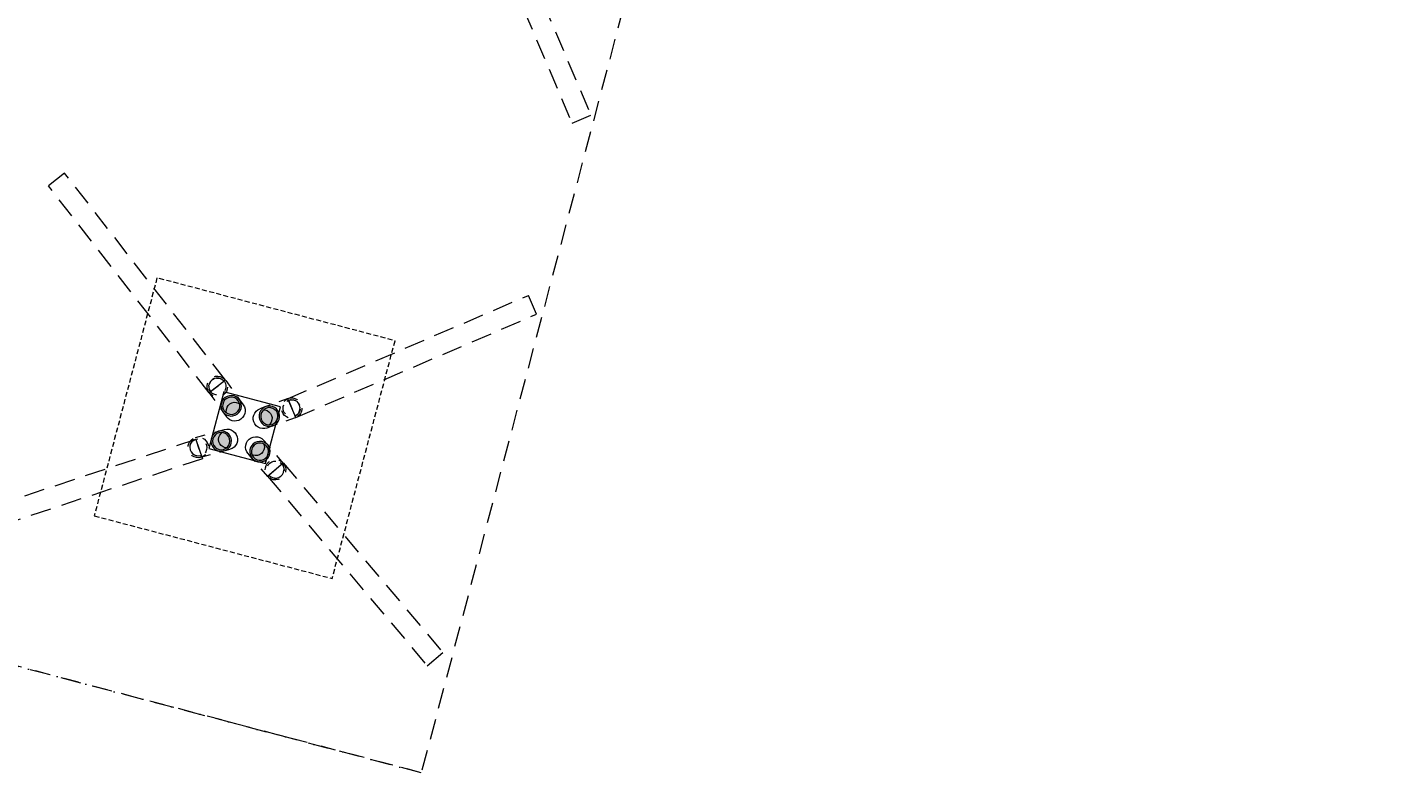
# Model space of a CAD drawing. Header units: millimetres. Extents: x -204291438 to 18864955, y -774833820 to 295284.
# Tile 28 of 87: x 76355 to 92998, y -7969 to 1255. Entities that reach past the tile are written whole.
import ezdxf

# ---------------------------------------------------------------- set-up
doc = ezdxf.new("R2010")
doc.units = ezdxf.units.MM
doc.header["$MEASUREMENT"] = 0
for name, pattern in [('Kropki i Kreski', [360, 180, -90, 0, -90]), ('Przerywana', [240, 120, -120]), ('Przerywana długa', [390, 250, -140]), ('Przerywana gęsta', [90, 60, -30])]:
    doc.linetypes.add(name, pattern=pattern)
for name, color, linetype in [('213-A Wymiarowanie wewnętrzne', 7, 'Continuous'), ('215-A Wymiarowanie wewnętrzne 1_50', 7, 'Continuous'), ('822-IST-Brama zachodnia belki', 7, 'Continuous'), ('822-IST-Brama zachodnia stropy', 7, 'Continuous'), ('822-IST-Brama zachodnia słupy', 7, 'Continuous')]:
    doc.layers.add(name, color=color, linetype=linetype)
doc.styles.add('STYL_AUTOMATYCZNY_4', font='arial.ttf')
doc.dimstyles.new('STYL_AUTOMATYCZNY__3', dxfattribs={"dimtxt": 64.999998, "dimasz": 47.5, "dimexe": 0.18, "dimexo": 0.0625, "dimgap": 0, "dimtad": 1, "dimdec": 1, "dimlfac": 0.1, "dimzin": 0, "dimdsep": 46, "dimtxsty": 'STYL_AUTOMATYCZNY_4', "dimblk": 'ARROWHEAD_11', "dimblk1": 'ARROWHEAD_11', "dimblk2": 'ARROWHEAD_11', "dimcen": 0.09, "dimclrd": 30, "dimclre": 30, "dimclrt": 30, "dimazin": 0, "dimtfac": 1, "dimtdec": 4, "dimtmove": 0, "dimatfit": 3, "dimfxl": 0, "dimtolj": 1, "dimtzin": 0, "dimarcsym": 0})

# ---------------------------------------------------------------- blocks, each defined once
blk = doc.blocks.new('Strop_62_3', base_point=(77171, -4702))
at = {"layer": '822-IST-Brama zachodnia stropy', "color": 254, "linetype": 'Przerywana gęsta', "lineweight": 0, "true_color": 0xcccccc, "flags": 128}
blk.add_lwpolyline([(77171, -4702), (80071, -5467), (80837, -2567), (77936, -1801)], close=True, dxfattribs=at)
blk = doc.blocks.new('Strop_70_3', base_point=(78569, -3882))
at = {"layer": '822-IST-Brama zachodnia stropy', "color": 254, "linetype": 'Continuous', "lineweight": 0, "true_color": 0xcccccc, "flags": 128}
blk.add_lwpolyline([(78569, -3882), (79260, -4064), (79443, -3373), (78751, -3190)], close=True, dxfattribs=at)
blk = doc.blocks.new('Słup_91_3', base_point=(79141, -3862))
at = {"layer": '822-IST-Brama zachodnia słupy', "linetype": 'Continuous', "lineweight": 0, "true_color": 0x666666}
h = blk.add_hatch(color=251, dxfattribs=at)
h.paths.add_polyline_path([(79285, -3838), (79265, -3819), (79240, -3805), (79214, -3797), (79186, -3795), (79158, -3799), (79132, -3809), (79109, -3825), (79090, -3846), (79076, -3870), (79068, -3897), (79066, -3925), (79070, -3952), (79080, -3978), (79096, -4002), (79116, -4021), (79141, -4035), (79167, -4043), (79195, -4045), (79223, -4041), (79249, -4030), (79272, -4015), (79291, -3994), (79305, -3970), (79313, -3943), (79315, -3915), (79311, -3887), (79301, -3861)])
h.paths.add_polyline_path([(79270, -3851), (79285, -3874), (79294, -3900), (79295, -3928), (79290, -3954), (79277, -3979), (79259, -3999), (79236, -4014), (79210, -4023), (79183, -4025), (79156, -4019), (79131, -4007), (79111, -3988), (79096, -3966), (79087, -3939), (79086, -3912), (79091, -3885), (79104, -3861), (79122, -3840), (79145, -3825), (79171, -3817), (79198, -3815), (79225, -3821), (79249, -3833)], flags=0)
blk.add_hatch(color=251, dxfattribs=at).paths.add_polyline_path([(79270, -3851), (79249, -3833), (79225, -3821), (79198, -3815), (79171, -3817), (79145, -3825), (79122, -3840), (79104, -3861), (79091, -3885), (79086, -3912), (79087, -3939), (79096, -3966), (79111, -3988), (79131, -4007), (79156, -4019), (79183, -4025), (79210, -4023), (79236, -4014), (79259, -3999), (79277, -3979), (79290, -3954), (79295, -3928), (79294, -3900), (79285, -3874)])
at = {"layer": '822-IST-Brama zachodnia słupy', "color": 254, "linetype": 'Continuous', "lineweight": 0, "true_color": 0xcccccc, "flags": 128}
for points in [[(79046, -3944), (79030, -3921), (79020, -3895), (79016, -3867), (79018, -3839), (79026, -3812), (79040, -3788), (79059, -3767), (79082, -3752), (79108, -3741), (79136, -3737), (79164, -3739), (79190, -3747), (79215, -3761), (79235, -3780)], [(79239, -3828), (79244, -3842), (79245, -3870), (79240, -3897), (79227, -3921), (79209, -3942), (79186, -3957), (79160, -3965), (79133, -3967), (79106, -3961), (79092, -3954)], [(79285, -3838), (79235, -3780)], [(79096, -4002), (79046, -3944)]]:
    blk.add_lwpolyline(points, dxfattribs=at)
for points in [[(79066, -3925), (79070, -3952), (79080, -3978), (79096, -4002), (79116, -4021), (79141, -4035), (79167, -4043), (79195, -4045), (79223, -4041), (79249, -4030), (79272, -4015), (79291, -3994), (79305, -3970), (79313, -3943), (79315, -3915), (79311, -3887), (79301, -3861), (79285, -3838), (79265, -3819), (79240, -3805), (79214, -3797), (79186, -3795), (79158, -3799), (79132, -3809), (79109, -3825), (79090, -3846), (79076, -3870), (79068, -3897)], [(79087, -3939), (79096, -3966), (79111, -3988), (79131, -4007), (79156, -4019), (79183, -4025), (79210, -4023), (79236, -4014), (79259, -3999), (79277, -3979), (79290, -3954), (79295, -3928), (79294, -3900), (79285, -3874), (79270, -3851), (79249, -3833), (79225, -3821), (79198, -3815), (79171, -3817), (79145, -3825), (79122, -3840), (79104, -3861), (79091, -3885), (79086, -3912)]]:
    blk.add_lwpolyline(points, close=True, dxfattribs=at)
at = {"layer": '822-IST-Brama zachodnia słupy', "color": 254, "linetype": 'Przerywana', "lineweight": 0, "true_color": 0xcccccc, "flags": 128}
for points in [[(79475, -4058), (79285, -3838)], [(79285, -4221), (79096, -4002)], [(79298, -4205), (79458, -4070)], [(79458, -4070), (79472, -4090)], [(79472, -4090), (79475, -4101), (79481, -4117)], [(79478, -4171), (79483, -4145)], [(79481, -4117), (79482, -4140), (79483, -4145)], [(79299, -4206), (79318, -4223)], [(79318, -4223), (79326, -4227), (79343, -4236)], [(79343, -4236), (79363, -4240)], [(79363, -4240), (79370, -4242)], [(79370, -4242), (79394, -4241)], [(79394, -4241), (79398, -4241)], [(79398, -4241), (79422, -4233)], [(79422, -4233), (79424, -4232)], [(79424, -4232), (79446, -4218)], [(79446, -4218), (79447, -4217)], [(79447, -4217), (79465, -4197)], [(79465, -4197), (79477, -4172)], [(79465, -4197), (79465, -4197)], [(79477, -4172), (79478, -4171)]]:
    blk.add_lwpolyline(points, dxfattribs=at)
for points in [[(79475, -4058), (79491, -4081), (79501, -4107), (79505, -4135), (79503, -4163), (79495, -4190), (79481, -4214), (79462, -4234), (79439, -4250), (79413, -4261), (79385, -4265), (79357, -4263), (79330, -4254), (79306, -4240), (79285, -4221), (79270, -4198), (79259, -4172), (79255, -4145), (79257, -4117), (79265, -4090), (79279, -4066), (79298, -4045), (79322, -4029), (79348, -4019), (79375, -4015), (79403, -4017), (79430, -4025), (79454, -4039)], [(79439, -4053), (79458, -4070), (79460, -4071), (79475, -4094), (79483, -4120), (79485, -4148), (79479, -4174), (79467, -4199), (79449, -4219), (79426, -4234), (79400, -4243), (79372, -4245), (79346, -4239), (79321, -4227), (79301, -4208), (79298, -4205), (79286, -4185), (79277, -4159), (79275, -4132), (79281, -4105), (79293, -4081), (79311, -4060), (79334, -4045), (79360, -4037), (79388, -4035), (79415, -4041)]]:
    blk.add_lwpolyline(points, close=True, dxfattribs=at)
blk = doc.blocks.new('Słup_92_3', base_point=(78793, -3770))
at = {"layer": '822-IST-Brama zachodnia słupy', "linetype": 'Continuous', "lineweight": 0, "true_color": 0x666666}
h = blk.add_hatch(color=251, dxfattribs=at)
h.paths.add_polyline_path([(78752, -3911), (78778, -3901), (78801, -3885), (78820, -3864), (78834, -3840), (78842, -3813), (78844, -3785), (78840, -3757), (78829, -3731), (78813, -3708), (78792, -3689), (78768, -3676), (78741, -3668), (78713, -3666), (78686, -3670), (78660, -3681), (78637, -3697), (78618, -3717), (78604, -3742), (78596, -3768), (78594, -3796), (78598, -3824), (78609, -3850), (78625, -3873), (78645, -3892), (78670, -3906), (78697, -3914), (78725, -3915)])
h.paths.add_polyline_path([(78747, -3892), (78720, -3896), (78693, -3892), (78667, -3882), (78645, -3865), (78628, -3844), (78618, -3819), (78614, -3791), (78617, -3764), (78628, -3739), (78644, -3717), (78666, -3700), (78691, -3689), (78718, -3686), (78745, -3689), (78771, -3699), (78793, -3716), (78810, -3737), (78820, -3763), (78824, -3790), (78821, -3817), (78810, -3842), (78794, -3864), (78772, -3881)], flags=0)
blk.add_hatch(color=251, dxfattribs=at).paths.add_polyline_path([(78747, -3892), (78772, -3881), (78794, -3864), (78810, -3842), (78821, -3817), (78824, -3790), (78820, -3763), (78810, -3737), (78793, -3716), (78771, -3699), (78745, -3689), (78718, -3686), (78691, -3689), (78666, -3700), (78644, -3717), (78628, -3739), (78617, -3764), (78614, -3791), (78618, -3819), (78628, -3844), (78645, -3865), (78667, -3882), (78693, -3892), (78720, -3896)])
at = {"layer": '822-IST-Brama zachodnia słupy', "color": 254, "linetype": 'Continuous', "lineweight": 0, "true_color": 0xcccccc, "flags": 128}
for points in [[(78686, -3670), (78759, -3650)], [(78759, -3650), (78787, -3645), (78815, -3647), (78842, -3655), (78866, -3669), (78887, -3688), (78903, -3711), (78913, -3737), (78917, -3765), (78916, -3792), (78908, -3819), (78894, -3844), (78875, -3864), (78852, -3880), (78826, -3891)], [(78782, -3874), (78766, -3872), (78741, -3862), (78719, -3845), (78702, -3823), (78691, -3798), (78687, -3771), (78691, -3744), (78701, -3718), (78718, -3697), (78730, -3687)], [(78752, -3911), (78826, -3891)]]:
    blk.add_lwpolyline(points, dxfattribs=at)
at = {"layer": '822-IST-Brama zachodnia słupy', "color": 254, "linetype": 'Przerywana', "lineweight": 0, "true_color": 0xcccccc, "flags": 128}
for points in [[(78472, -3988), (78445, -3993), (78417, -3991), (78390, -3983), (78366, -3969), (78345, -3950), (78329, -3927), (78319, -3901), (78314, -3874), (78316, -3846), (78324, -3819), (78338, -3795), (78357, -3774), (78380, -3758), (78406, -3748), (78433, -3743), (78461, -3745), (78488, -3753), (78513, -3767), (78533, -3786), (78549, -3809), (78560, -3835), (78564, -3862), (78562, -3890), (78554, -3917), (78540, -3941), (78521, -3962), (78498, -3978)], [(78475, -3966), (78467, -3969), (78440, -3973), (78413, -3970), (78387, -3959), (78365, -3943), (78349, -3921), (78338, -3896), (78334, -3869), (78337, -3842), (78348, -3816), (78360, -3800), (78364, -3794), (78386, -3777), (78411, -3767), (78438, -3763), (78465, -3766), (78491, -3777), (78513, -3793), (78530, -3815), (78540, -3840), (78544, -3867), (78541, -3894), (78531, -3920), (78514, -3942), (78492, -3959)]]:
    blk.add_lwpolyline(points, close=True, dxfattribs=at)
for points in [[(78346, -3821), (78339, -3841)], [(78346, -3821), (78348, -3816)], [(78359, -3801), (78348, -3816)], [(78359, -3801), (78360, -3800)], [(78410, -3771), (78410, -3771), (78383, -3784), (78360, -3800)], [(78406, -3748), (78686, -3670)], [(78410, -3771), (78475, -3966)], [(78338, -3844), (78336, -3868)], [(78336, -3868), (78336, -3870)], [(78336, -3870), (78340, -3895)], [(78338, -3844), (78339, -3841)], [(78340, -3895), (78341, -3896), (78352, -3920), (78353, -3922), (78369, -3942), (78373, -3944), (78392, -3958), (78403, -3962), (78418, -3968), (78447, -3971), (78456, -3970), (78472, -3967)], [(78472, -3988), (78752, -3911)]]:
    blk.add_lwpolyline(points, dxfattribs=at)
at = {"layer": '822-IST-Brama zachodnia słupy', "color": 254, "linetype": 'Continuous', "lineweight": 0, "true_color": 0xcccccc, "flags": 128}
for points in [[(78598, -3824), (78609, -3850), (78625, -3873), (78645, -3892), (78670, -3906), (78697, -3914), (78725, -3915), (78752, -3911), (78778, -3901), (78801, -3885), (78820, -3864), (78834, -3840), (78842, -3813), (78844, -3785), (78840, -3757), (78829, -3731), (78813, -3708), (78792, -3689), (78768, -3676), (78741, -3668), (78713, -3666), (78686, -3670), (78660, -3681), (78637, -3697), (78618, -3717), (78604, -3742), (78596, -3768), (78594, -3796)], [(78614, -3791), (78618, -3819), (78628, -3844), (78645, -3865), (78667, -3882), (78693, -3892), (78720, -3896), (78747, -3892), (78772, -3881), (78794, -3864), (78810, -3842), (78821, -3817), (78824, -3790), (78820, -3763), (78810, -3737), (78793, -3716), (78771, -3699), (78745, -3689), (78718, -3686), (78691, -3689), (78666, -3700), (78644, -3717), (78628, -3739), (78617, -3764)]]:
    blk.add_lwpolyline(points, close=True, dxfattribs=at)
blk = doc.blocks.new('Słup_93_3', base_point=(78884, -3422))
at = {"layer": '822-IST-Brama zachodnia słupy', "linetype": 'Continuous', "lineweight": 0, "true_color": 0x666666}
h = blk.add_hatch(color=251, dxfattribs=at)
h.paths.add_polyline_path([(78738, -3433), (78757, -3454), (78780, -3470), (78806, -3480), (78834, -3485), (78861, -3483), (78888, -3475), (78913, -3462), (78934, -3443), (78950, -3420), (78960, -3394), (78965, -3367), (78963, -3339), (78955, -3312), (78942, -3287), (78923, -3267), (78900, -3250), (78874, -3240), (78846, -3235), (78818, -3237), (78792, -3245), (78767, -3258), (78746, -3277), (78730, -3300), (78720, -3326), (78715, -3354), (78717, -3382), (78725, -3408)])
h.paths.add_polyline_path([(78755, -3421), (78742, -3397), (78735, -3370), (78736, -3343), (78744, -3317), (78759, -3293), (78779, -3275), (78803, -3262), (78830, -3256), (78857, -3256), (78883, -3264), (78907, -3279), (78925, -3299), (78938, -3323), (78944, -3350), (78944, -3377), (78936, -3404), (78921, -3427), (78901, -3446), (78877, -3458), (78850, -3465), (78823, -3464), (78797, -3456), (78773, -3441)], flags=0)
blk.add_hatch(color=251, dxfattribs=at).paths.add_polyline_path([(78755, -3421), (78773, -3441), (78797, -3456), (78823, -3464), (78850, -3465), (78877, -3458), (78901, -3446), (78921, -3427), (78936, -3404), (78944, -3377), (78944, -3350), (78938, -3323), (78925, -3299), (78907, -3279), (78883, -3264), (78857, -3256), (78830, -3256), (78803, -3262), (78779, -3275), (78759, -3293), (78744, -3317), (78736, -3343), (78735, -3370), (78742, -3397)])
at = {"layer": '822-IST-Brama zachodnia słupy', "color": 254, "linetype": 'Przerywana', "lineweight": 0, "true_color": 0xcccccc, "flags": 128}
for points in [[(78569, -3197), (78556, -3172), (78548, -3145), (78546, -3117), (78551, -3090), (78561, -3064), (78577, -3041), (78598, -3022), (78623, -3009), (78649, -3001), (78677, -2999), (78705, -3004), (78731, -3014), (78754, -3030), (78773, -3051), (78786, -3076), (78794, -3103), (78796, -3131), (78791, -3158), (78781, -3184), (78765, -3207), (78744, -3226), (78719, -3239), (78692, -3247), (78664, -3249), (78637, -3244), (78611, -3234), (78588, -3218)], [(78756, -3063), (78769, -3087), (78775, -3114), (78775, -3141), (78767, -3167), (78752, -3191), (78732, -3209), (78708, -3222), (78681, -3229), (78654, -3228), (78628, -3220), (78604, -3205), (78588, -3188), (78586, -3185), (78573, -3161), (78566, -3134), (78567, -3107), (78575, -3081), (78590, -3057), (78610, -3039), (78634, -3026), (78661, -3019), (78688, -3020), (78714, -3028), (78738, -3043), (78753, -3060)]]:
    blk.add_lwpolyline(points, close=True, dxfattribs=at)
for points in [[(78569, -3119), (78568, -3137)], [(78568, -3137), (78573, -3158), (78575, -3164)], [(78575, -3089), (78569, -3109)], [(78569, -3119), (78569, -3109)], [(78575, -3089), (78577, -3083)], [(78589, -3064), (78577, -3083)], [(78588, -3188), (78753, -3060)], [(78589, -3064), (78591, -3059)], [(78608, -3043), (78591, -3059)], [(78608, -3043), (78611, -3041)], [(78633, -3029), (78611, -3041)], [(78633, -3029), (78635, -3028)], [(78660, -3022), (78635, -3028)], [(78660, -3022), (78662, -3022)], [(78662, -3022), (78690, -3023)], [(78690, -3023), (78691, -3023), (78716, -3031)], [(78716, -3031), (78729, -3039), (78740, -3046)], [(78753, -3060), (78740, -3046)], [(78773, -3051), (78942, -3287)], [(78569, -3197), (78738, -3433)], [(78575, -3164), (78587, -3187)]]:
    blk.add_lwpolyline(points, dxfattribs=at)
at = {"layer": '822-IST-Brama zachodnia słupy', "color": 254, "linetype": 'Continuous', "lineweight": 0, "true_color": 0xcccccc, "flags": 128}
for points in [[(78717, -3382), (78725, -3408), (78738, -3433), (78757, -3454), (78780, -3470), (78806, -3480), (78834, -3485), (78861, -3483), (78888, -3475), (78913, -3462), (78934, -3443), (78950, -3420), (78960, -3394), (78965, -3367), (78963, -3339), (78955, -3312), (78942, -3287), (78923, -3267), (78900, -3250), (78874, -3240), (78846, -3235), (78818, -3237), (78792, -3245), (78767, -3258), (78746, -3277), (78730, -3300), (78720, -3326), (78715, -3354)], [(78735, -3370), (78742, -3397), (78755, -3421), (78773, -3441), (78797, -3456), (78823, -3464), (78850, -3465), (78877, -3458), (78901, -3446), (78921, -3427), (78936, -3404), (78944, -3377), (78944, -3350), (78938, -3323), (78925, -3299), (78907, -3279), (78883, -3264), (78857, -3256), (78830, -3256), (78803, -3262), (78779, -3275), (78759, -3293), (78744, -3317), (78736, -3343)]]:
    blk.add_lwpolyline(points, close=True, dxfattribs=at)
for points in [[(78783, -3448), (78780, -3432), (78781, -3405), (78789, -3379), (78803, -3355), (78823, -3337), (78847, -3324), (78874, -3318), (78901, -3319), (78928, -3327), (78941, -3335)], [(78942, -3287), (78986, -3349)], [(78738, -3433), (78783, -3495)], [(78986, -3349), (79000, -3374), (79008, -3401), (79009, -3429), (79005, -3456), (78994, -3482), (78978, -3505), (78957, -3524), (78933, -3538), (78906, -3545), (78878, -3547), (78850, -3542), (78824, -3532), (78801, -3516), (78783, -3495)]]:
    blk.add_lwpolyline(points, dxfattribs=at)
blk = doc.blocks.new('Słup_94_3', base_point=(79232, -3514))
at = {"layer": '822-IST-Brama zachodnia słupy', "linetype": 'Continuous', "lineweight": 0, "true_color": 0x666666}
h = blk.add_hatch(color=251, dxfattribs=at)
h.paths.add_polyline_path([(79262, -3370), (79237, -3383), (79215, -3401), (79198, -3423), (79186, -3448), (79180, -3475), (79180, -3503), (79187, -3531), (79199, -3556), (79217, -3577), (79239, -3595), (79264, -3606), (79292, -3612), (79320, -3612), (79347, -3606), (79372, -3593), (79394, -3575), (79411, -3553), (79423, -3528), (79429, -3501), (79428, -3473), (79422, -3445), (79409, -3420), (79392, -3399), (79370, -3381), (79344, -3370), (79317, -3364), (79289, -3364)])
h.paths.add_polyline_path([(79268, -3389), (79295, -3383), (79323, -3385), (79349, -3393), (79372, -3408), (79390, -3428), (79403, -3452), (79409, -3479), (79408, -3506), (79399, -3533), (79385, -3556), (79364, -3574), (79340, -3587), (79313, -3593), (79286, -3591), (79260, -3583), (79237, -3568), (79218, -3548), (79205, -3524), (79200, -3497), (79201, -3470), (79209, -3444), (79224, -3420), (79244, -3402)], flags=0)
blk.add_hatch(color=251, dxfattribs=at).paths.add_polyline_path([(79268, -3389), (79244, -3402), (79224, -3420), (79209, -3444), (79201, -3470), (79200, -3497), (79205, -3524), (79218, -3548), (79237, -3568), (79260, -3583), (79286, -3591), (79313, -3593), (79340, -3587), (79364, -3574), (79385, -3556), (79399, -3533), (79408, -3506), (79409, -3479), (79403, -3452), (79390, -3428), (79372, -3408), (79349, -3393), (79323, -3385), (79295, -3383)])
at = {"layer": '822-IST-Brama zachodnia słupy', "color": 254, "linetype": 'Przerywana', "lineweight": 0, "true_color": 0xcccccc, "flags": 128}
for points in [[(79535, -3272), (79262, -3370)], [(79536, -3293), (79618, -3485)], [(79539, -3292), (79565, -3286)], [(79570, -3286), (79565, -3286)], [(79570, -3286), (79593, -3287)], [(79607, -3291), (79593, -3287)], [(79607, -3291), (79619, -3295)], [(79635, -3305), (79619, -3295)], [(79635, -3305), (79642, -3310)], [(79656, -3325), (79642, -3310)], [(79656, -3325), (79661, -3330)], [(79618, -3484), (79633, -3477)], [(79633, -3477), (79644, -3467), (79654, -3458)], [(79654, -3458), (79670, -3435)], [(79671, -3349), (79661, -3330)], [(79670, -3434), (79678, -3408)], [(79670, -3435), (79670, -3434)], [(79671, -3349), (79674, -3354)], [(79678, -3376), (79674, -3354)], [(79678, -3376), (79679, -3381)], [(79678, -3405), (79679, -3381)], [(79678, -3408), (79678, -3405)], [(79620, -3507), (79347, -3606)]]:
    blk.add_lwpolyline(points, dxfattribs=at)
for points in [[(79535, -3272), (79562, -3265), (79590, -3265), (79617, -3271), (79643, -3283), (79665, -3300), (79682, -3321), (79695, -3347), (79701, -3374), (79702, -3402), (79696, -3429), (79684, -3454), (79667, -3477), (79645, -3494), (79620, -3507), (79593, -3513), (79565, -3514), (79537, -3508), (79512, -3496), (79490, -3479), (79472, -3457), (79460, -3432), (79453, -3405), (79453, -3377), (79459, -3349), (79471, -3324), (79488, -3302), (79510, -3284)], [(79517, -3303), (79536, -3293), (79541, -3290), (79568, -3285), (79596, -3286), (79622, -3294), (79645, -3309), (79663, -3329), (79676, -3353), (79682, -3380), (79681, -3408), (79672, -3434), (79658, -3457), (79637, -3475), (79618, -3485), (79613, -3488), (79586, -3494), (79559, -3493), (79533, -3484), (79510, -3469), (79491, -3449), (79478, -3425), (79473, -3398), (79474, -3371), (79482, -3345), (79497, -3322)]]:
    blk.add_lwpolyline(points, close=True, dxfattribs=at)
at = {"layer": '822-IST-Brama zachodnia słupy', "color": 254, "linetype": 'Continuous', "lineweight": 0, "true_color": 0xcccccc, "flags": 128}
for points in [[(79275, -3632), (79248, -3638), (79220, -3638), (79192, -3632), (79167, -3621), (79145, -3603), (79127, -3582), (79115, -3557), (79108, -3529), (79108, -3501), (79114, -3474), (79126, -3449), (79143, -3427), (79165, -3409), (79190, -3396)], [(79262, -3370), (79190, -3396)], [(79235, -3410), (79251, -3411), (79277, -3419), (79300, -3434), (79319, -3454), (79331, -3478), (79337, -3505), (79336, -3532), (79328, -3559), (79313, -3582), (79301, -3592)], [(79347, -3606), (79275, -3632)]]:
    blk.add_lwpolyline(points, dxfattribs=at)
for points in [[(79180, -3475), (79180, -3503), (79187, -3531), (79199, -3556), (79217, -3577), (79239, -3595), (79264, -3606), (79292, -3612), (79320, -3612), (79347, -3606), (79372, -3593), (79394, -3575), (79411, -3553), (79423, -3528), (79429, -3501), (79428, -3473), (79422, -3445), (79409, -3420), (79392, -3399), (79370, -3381), (79344, -3370), (79317, -3364), (79289, -3364), (79262, -3370), (79237, -3383), (79215, -3401), (79198, -3423), (79186, -3448)], [(79200, -3497), (79205, -3524), (79218, -3548), (79237, -3568), (79260, -3583), (79286, -3591), (79313, -3593), (79340, -3587), (79364, -3574), (79385, -3556), (79399, -3533), (79408, -3506), (79409, -3479), (79403, -3452), (79390, -3428), (79372, -3408), (79349, -3393), (79323, -3385), (79295, -3383), (79268, -3389), (79244, -3402), (79224, -3420), (79209, -3444), (79201, -3470)]]:
    blk.add_lwpolyline(points, close=True, dxfattribs=at)
blk = doc.blocks.new('Belka_29_3', base_point=(81456, 4024))
at = {"layer": '822-IST-Brama zachodnia belki', "color": 254, "linetype": 'Przerywana długa', "lineweight": 0, "true_color": 0xcccccc}
for p, q in [((81341, 3975), (81571, 4073)), ((81571, 4073), (83225, 184)), ((81341, 3975), (82995, 86)), ((82995, 86), (83225, 184))]:
    blk.add_line(p, q, dxfattribs=at)
blk = doc.blocks.new('Belka_44_3', base_point=(78450, -3890))
at = {"layer": '822-IST-Brama zachodnia belki', "color": 254, "linetype": 'Przerywana długa', "lineweight": 0, "true_color": 0xcccccc}
for p, q in [((78410, -3771), (75683, -4672)), ((78410, -3771), (78489, -4008)), ((78489, -4008), (75761, -4909)), ((75683, -4672), (75761, -4909))]:
    blk.add_line(p, q, dxfattribs=at)
blk = doc.blocks.new('Belka_45_3', base_point=(79378, -4137))
at = {"layer": '822-IST-Brama zachodnia belki', "color": 254, "linetype": 'Przerywana długa', "lineweight": 0, "true_color": 0xcccccc}
for p, q in [((79282, -4218), (79474, -4057)), ((79474, -4057), (81421, -6370)), ((79282, -4218), (81230, -6531)), ((81230, -6531), (81421, -6370))]:
    blk.add_line(p, q, dxfattribs=at)
blk = doc.blocks.new('Belka_46_3', base_point=(79577, -3389))
at = {"layer": '822-IST-Brama zachodnia belki', "color": 254, "linetype": 'Przerywana długa', "lineweight": 0, "true_color": 0xcccccc}
for p, q in [((79528, -3274), (82463, -2014)), ((82562, -2243), (82463, -2014)), ((79627, -3504), (82562, -2243)), ((79627, -3504), (79528, -3274))]:
    blk.add_line(p, q, dxfattribs=at)
blk = doc.blocks.new('Belka_47_3', base_point=(78671, -3124))
at = {"layer": '822-IST-Brama zachodnia belki', "color": 254, "linetype": 'Przerywana długa', "lineweight": 0, "true_color": 0xcccccc}
for p, q in [((76809, -524), (76612, -677)), ((78770, -3047), (76809, -524)), ((78572, -3201), (76612, -677)), ((78770, -3047), (78572, -3201))]:
    blk.add_line(p, q, dxfattribs=at)
blk = doc.blocks.new('Belka_729_3', base_point=(81157, -7835))
at = {"layer": '822-IST-Brama zachodnia belki', "color": 254, "linetype": 'Przerywana długa', "lineweight": 0, "true_color": 0xcccccc}
for p, q in [((85308, 7897), (81157, -7837)), ((81157, -7837), (68793, -4574))]:
    blk.add_line(p, q, dxfattribs=at)
at = {"layer": '822-IST-Brama zachodnia belki', "color": 254, "linetype": 'Kropki i Kreski', "lineweight": 0, "true_color": 0xcccccc}
blk.add_line((81157, -7835), (68565, -4512), dxfattribs=at)
blk = doc.blocks.new('*D5629')
at = {"layer": '213-A Wymiarowanie wewnętrzne', "linetype": 'Continuous', "lineweight": 200}
for points in [[(146339, 12350), (146340, 12345), (146343, 12341), (146347, 12338), (146352, 12337), (146356, 12338), (146360, 12341), (146363, 12345), (146364, 12350), (146363, 12355), (146360, 12359), (146356, 12362), (146352, 12362), (146347, 12362), (146343, 12359), (146340, 12355)], [(142372, -2685), (142373, -2690), (142375, -2694), (142379, -2697), (142384, -2698), (142389, -2697), (142393, -2694), (142396, -2690), (142397, -2685), (142396, -2681), (142393, -2677), (142389, -2674), (142384, -2673), (142379, -2674), (142375, -2677), (142373, -2681)]]:
    blk.add_hatch(color=30, dxfattribs=at).paths.add_polyline_path(points)
at = {"layer": '213-A Wymiarowanie wewnętrzne', "color": 30, "linetype": 'Continuous', "lineweight": 0}
for p, q in [((146348, 12338), (142387, -2673)), ((146306, 12362), (146339, 12353)), ((142339, -2673), (142372, -2682)), ((142381, -2697), (142378, -2710)), ((142396, -2689), (142429, -2697))]:
    blk.add_line(p, q, dxfattribs=at)
blk.add_circle((142384, -2685), 12.5, dxfattribs=at)
at = {"layer": '213-A Wymiarowanie wewnętrzne', "color": 30, "lineweight": 200, "insert": (144327, 4728), "char_height": 65, "attachment_point": 7, "rotation": 75.218, "style": 'STYL_AUTOMATYCZNY_4'}
blk.add_mtext('\\A1;{\\pql;\\fArial|b0|i0|c238|p0;\\W1.000000;1\xa0555}', dxfattribs=at)
blk = doc.blocks.new('ARROWHEAD_11')
at = {"color": 0, "linetype": 'Continuous', "lineweight": 0}
blk.add_line((0, 0), (-1, 0), dxfattribs=at)
at = {"color": 0, "linetype": 'Continuous', "lineweight": 0, "const_width": 0.25, "flags": 128}
blk.add_lwpolyline([(-0.125, 0, 1), (0.125, 0, 1)], format="xyb", close=True, dxfattribs=at)
blk = doc.blocks.new('*D6054')
at = {"layer": '213-A Wymiarowanie wewnętrzne', "linetype": 'Continuous', "lineweight": 200}
for points in [[(163325, -7687), (163326, -7692), (163329, -7696), (163333, -7699), (163338, -7700), (163343, -7699), (163347, -7696), (163349, -7692), (163350, -7687), (163349, -7682), (163347, -7678), (163343, -7676), (163338, -7675), (163333, -7676), (163329, -7678), (163326, -7682)], [(165187, -8178), (165188, -8183), (165190, -8187), (165194, -8190), (165199, -8191), (165204, -8190), (165208, -8187), (165211, -8183), (165212, -8178), (165211, -8173), (165208, -8169), (165204, -8167), (165199, -8166), (165194, -8167), (165190, -8169), (165188, -8173)]]:
    blk.add_hatch(color=30, dxfattribs=at).paths.add_polyline_path(points)
at = {"layer": '213-A Wymiarowanie wewnętrzne', "color": 30, "linetype": 'Continuous', "lineweight": 0}
for p, q in [((163350, -7642), (163341, -7675)), ((163335, -7699), (163326, -7732)), ((165187, -8175), (163350, -7690)), ((165211, -8133), (165202, -8166))]:
    blk.add_line(p, q, dxfattribs=at)
for centre in [(163338, -7687), (165199, -8178)]:
    blk.add_circle(centre, 12.5, dxfattribs=at)
at = {"layer": '213-A Wymiarowanie wewnętrzne', "color": 30, "lineweight": 200, "insert": (164164, -7892), "char_height": 65, "attachment_point": 7, "rotation": 345.218, "style": 'STYL_AUTOMATYCZNY_4'}
blk.add_mtext('\\A1;{\\pql;\\fArial|b0|i0|c238|p0;\\W1.000000;192,5}', dxfattribs=at)
blk = doc.blocks.new('*D6369')
at = {"layer": '213-A Wymiarowanie wewnętrzne', "linetype": 'Continuous', "lineweight": 200}
for points in [[(146339, 12350), (146340, 12345), (146343, 12341), (146347, 12338), (146352, 12337), (146356, 12338), (146360, 12341), (146363, 12345), (146364, 12350), (146363, 12355), (146360, 12359), (146356, 12362), (146352, 12362), (146347, 12362), (146343, 12359), (146340, 12355)], [(142372, -2685), (142373, -2690), (142375, -2694), (142379, -2697), (142384, -2698), (142389, -2697), (142393, -2694), (142396, -2690), (142397, -2685), (142396, -2681), (142393, -2677), (142389, -2674), (142384, -2673), (142379, -2674), (142375, -2677), (142373, -2681)]]:
    blk.add_hatch(color=30, dxfattribs=at).paths.add_polyline_path(points)
at = {"layer": '213-A Wymiarowanie wewnętrzne', "color": 30, "linetype": 'Continuous', "lineweight": 0}
for p, q in [((146348, 12338), (142387, -2673)), ((146306, 12362), (146339, 12353)), ((142339, -2673), (142372, -2682)), ((142381, -2697), (142378, -2710)), ((142396, -2689), (142429, -2697))]:
    blk.add_line(p, q, dxfattribs=at)
blk.add_circle((142384, -2685), 12.5, dxfattribs=at)
at = {"layer": '213-A Wymiarowanie wewnętrzne', "color": 30, "lineweight": 200, "insert": (144327, 4728), "char_height": 65, "attachment_point": 7, "rotation": 75.218, "style": 'STYL_AUTOMATYCZNY_4'}
blk.add_mtext('\\A1;{\\pql;\\fArial|b0|i0|c238|p0;\\W1.000000;1\xa0555}', dxfattribs=at)
blk = doc.blocks.new('*D6753')
at = {"layer": '215-A Wymiarowanie wewnętrzne 1_50', "linetype": 'Continuous', "lineweight": 200}
for points in [[(165987, -6087), (165988, -6092), (165990, -6096), (165994, -6099), (165999, -6100), (166004, -6099), (166008, -6096), (166011, -6092), (166012, -6087), (166011, -6083), (166008, -6079), (166004, -6076), (165999, -6075), (165994, -6076), (165990, -6079), (165988, -6083)], [(168858, -6845), (168859, -6850), (168862, -6854), (168866, -6857), (168871, -6858), (168876, -6857), (168880, -6854), (168882, -6850), (168883, -6845), (168882, -6840), (168880, -6836), (168876, -6834), (168871, -6833), (168866, -6834), (168862, -6836), (168859, -6840)]]:
    blk.add_hatch(color=30, dxfattribs=at).paths.add_polyline_path(points)
at = {"layer": '215-A Wymiarowanie wewnętrzne 1_50', "color": 30, "linetype": 'Continuous', "lineweight": 0}
for p, q in [((166011, -6042), (166002, -6075)), ((168859, -6842), (166011, -6091)), ((168883, -6800), (168874, -6833)), ((168868, -6857), (168859, -6891))]:
    blk.add_line(p, q, dxfattribs=at)
blk.add_circle((168871, -6845), 12.5, dxfattribs=at)
at = {"layer": '215-A Wymiarowanie wewnętrzne 1_50', "color": 30, "lineweight": 200, "insert": (167366, -6435), "char_height": 65, "attachment_point": 7, "rotation": 345.218, "style": 'STYL_AUTOMATYCZNY_4'}
blk.add_mtext('\\A1;{\\pql;\\fArial|b0|i0|c238|p0;\\W1.000000;297}', dxfattribs=at)
blk = doc.blocks.new('*D6754')
at = {"layer": '215-A Wymiarowanie wewnętrzne 1_50', "linetype": 'Continuous', "lineweight": 200}
for points in [[(165755, -6026), (165755, -6031), (165758, -6035), (165762, -6038), (165767, -6039), (165772, -6038), (165776, -6035), (165779, -6031), (165780, -6026), (165779, -6021), (165776, -6017), (165772, -6015), (165767, -6014), (165762, -6015), (165758, -6017), (165755, -6021)], [(165987, -6087), (165988, -6092), (165990, -6096), (165994, -6099), (165999, -6100), (166004, -6099), (166008, -6096), (166011, -6092), (166012, -6087), (166011, -6083), (166008, -6079), (166004, -6076), (165999, -6075), (165994, -6076), (165990, -6079), (165988, -6083)]]:
    blk.add_hatch(color=30, dxfattribs=at).paths.add_polyline_path(points)
at = {"layer": '215-A Wymiarowanie wewnętrzne 1_50', "color": 30, "linetype": 'Continuous', "lineweight": 0}
for p, q in [((165764, -6038), (165755, -6072)), ((165987, -6084), (165779, -6029)), ((165996, -6100), (165987, -6133)), ((166011, -6042), (166002, -6075))]:
    blk.add_line(p, q, dxfattribs=at)
for centre in [(165767, -6026), (165999, -6087)]:
    blk.add_circle(centre, 12.5, dxfattribs=at)
at = {"layer": '215-A Wymiarowanie wewnętrzne 1_50', "color": 30, "lineweight": 200, "insert": (165838, -6032), "char_height": 65, "attachment_point": 7, "rotation": 345.218, "style": 'STYL_AUTOMATYCZNY_4'}
blk.add_mtext('\\A1;{\\pql;\\fArial|b0|i0|c238|p0;\\W1.000000;24}', dxfattribs=at)
blk = doc.blocks.new('*D6755')
at = {"layer": '215-A Wymiarowanie wewnętrzne 1_50', "linetype": 'Continuous', "lineweight": 200}
for points in [[(163893, -5535), (163894, -5540), (163897, -5544), (163901, -5547), (163906, -5548), (163911, -5547), (163915, -5544), (163917, -5540), (163918, -5535), (163917, -5530), (163915, -5526), (163911, -5524), (163906, -5523), (163901, -5524), (163897, -5526), (163894, -5530)], [(165755, -6026), (165755, -6031), (165758, -6035), (165762, -6038), (165767, -6039), (165772, -6038), (165776, -6035), (165779, -6031), (165780, -6026), (165779, -6021), (165776, -6017), (165772, -6015), (165767, -6014), (165762, -6015), (165758, -6017), (165755, -6021)]]:
    blk.add_hatch(color=30, dxfattribs=at).paths.add_polyline_path(points)
at = {"layer": '215-A Wymiarowanie wewnętrzne 1_50', "color": 30, "linetype": 'Continuous', "lineweight": 0}
for p, q in [((163918, -5490), (163909, -5523)), ((163894, -5532), (163882, -5529)), ((163903, -5547), (163894, -5580)), ((165755, -6023), (163918, -5538)), ((165779, -5981), (165770, -6014)), ((165764, -6038), (165755, -6072))]:
    blk.add_line(p, q, dxfattribs=at)
for centre in [(163906, -5535), (165767, -6026)]:
    blk.add_circle(centre, 12.5, dxfattribs=at)
at = {"layer": '215-A Wymiarowanie wewnętrzne 1_50', "color": 30, "lineweight": 200, "insert": (164732, -5740), "char_height": 65, "attachment_point": 7, "rotation": 345.218, "style": 'STYL_AUTOMATYCZNY_4'}
blk.add_mtext('\\A1;{\\pql;\\fArial|b0|i0|c238|p0;\\W1.000000;192,5}', dxfattribs=at)

msp = doc.modelspace()

# ---------------------------------------------------------------- block references
at = {"layer": '822-IST-Brama zachodnia belki', "color": 254, "lineweight": 0, "true_color": 0xcccccc}
for name, p in [('Belka_729_3', (81157.09, -7834.6)), ('Belka_29_3', (81455.6, 4023.87)), ('Belka_47_3', (78670.94, -3123.98)), ('Belka_46_3', (79577.24, -3389.14)), ('Belka_44_3', (78449.54, -3889.75)), ('Belka_45_3', (79378.01, -4137.3))]:
    msp.add_blockref(name, p, dxfattribs=at)
at = {"layer": '822-IST-Brama zachodnia stropy', "color": 254, "linetype": 'Przerywana gęsta', "lineweight": 0, "true_color": 0xcccccc}
msp.add_blockref('Strop_62_3', (77170.71, -4702.03), dxfattribs=at)
at = {"layer": '822-IST-Brama zachodnia stropy', "color": 254, "linetype": 'Continuous', "lineweight": 0, "true_color": 0xcccccc}
msp.add_blockref('Strop_70_3', (78568.81, -3881.66), dxfattribs=at)
at = {"layer": '822-IST-Brama zachodnia słupy', "color": 254, "lineweight": 0, "true_color": 0xcccccc}
for name, p in [('Słup_93_3', (78884.37, -3422.16)), ('Słup_94_3', (79232.46, -3514.01)), ('Słup_92_3', (78792.52, -3770.25)), ('Słup_91_3', (79140.61, -3862.1))]:
    msp.add_blockref(name, p, dxfattribs=at)

# ---------------------------------------------------------------- dimensions: what is measured, and where the dimension line sits
at = {"layer": '213-A Wymiarowanie wewnętrzne', "color": 30, "linetype": 'Continuous', "lineweight": 200}
for base, p1, p2, angle, picture, middle, turn in [((142384.1, -2685.39), (51809.1, 37297.33), (47938.32, 22236.47), 255.218034, '*D5629', (144323.82, 4843.87), 75.218034), ((142384.1, -2685.39), (51809.1, 37297.33), (47938.32, 22236.47), 255.218034, '*D6369', (144323.82, 4843.87), 75.218034), ((163337.89, -7687.1), (-12612716.43, -48432356.49), (164489.85, -3321.53), 165.218034, '*D6054', (164277.57, -7888.01), 345.218034)]:
    dim = msp.add_linear_dim(base=base, p1=p1, p2=p2, angle=angle, dimstyle='STYL_AUTOMATYCZNY__3', dxfattribs=at)
    dim.commit()
    dim.dimension.update_dxf_attribs({"geometry": picture, "text_midpoint": middle, "dimtype": 160, "text_rotation": turn})
at = {"layer": '215-A Wymiarowanie wewnętrzne 1_50', "color": 30, "linetype": 'Continuous', "lineweight": 200}
for base, p1, p2, picture, middle in [((163905.76, -5535.07), (-12612716.43, -48432356.49), (164489.85, -3321.53), '*D6755', (164845.44, -5735.98)), ((165767.04, -6026.22), (-204291437.87, -774833819.57), (-12612716.43, -48432356.49), '*D6754', (165894.58, -6012.82)), ((165999.1, -6087.45), (168829.83, -7000.62), (-204291437.87, -774833819.57), '*D6753', (167446.42, -6422.31))]:
    dim = msp.add_linear_dim(base=base, p1=p1, p2=p2, angle=165.218034, dimstyle='STYL_AUTOMATYCZNY__3', dxfattribs=at)
    dim.commit()
    dim.dimension.update_dxf_attribs({"geometry": picture, "text_midpoint": middle, "dimtype": 160, "text_rotation": 345.218034})

doc.saveas('drawing.dxf')
